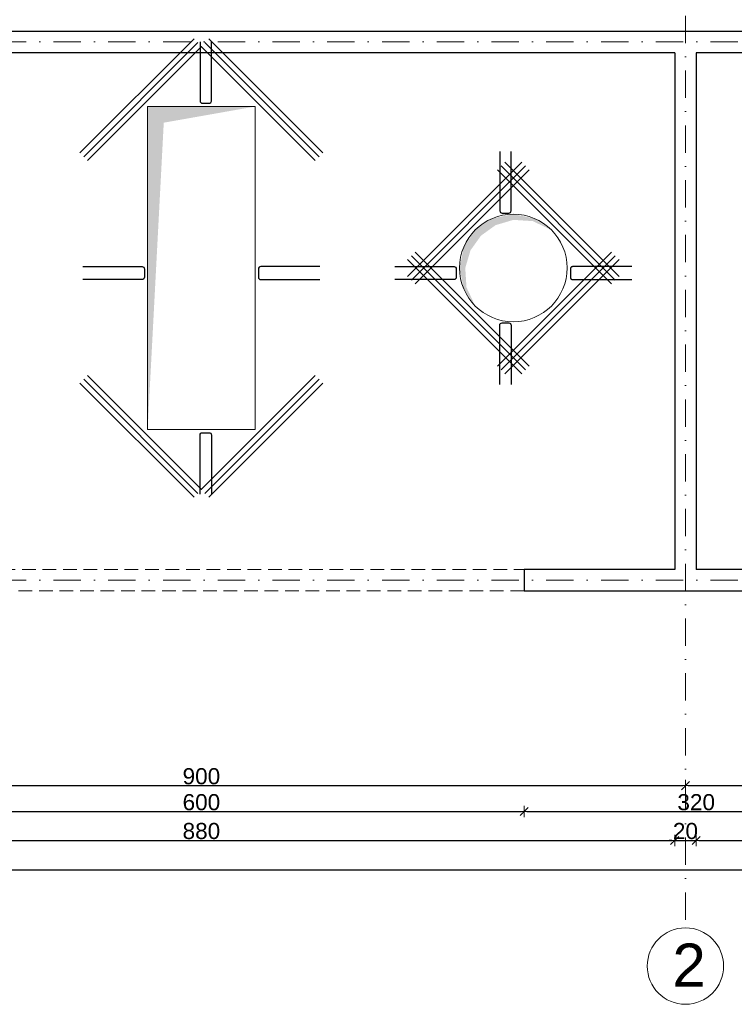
# Model space of a CAD drawing. Header units: millimetres. Extents: x -81893328 to 44149, y -26843406 to 95443303.
# Tile 15 of 100: x 27972 to 28637, y -7747 to -6832. Entities that reach past the tile are written whole.
import ezdxf

# ---------------------------------------------------------------- set-up
doc = ezdxf.new("R2010")
doc.units = ezdxf.units.MM
for name, pattern in [('CONTINOUS', [0]), ('DASHDOTX2', [50.8, 25.4, -12.7, 0, -12.7]), ('DASHED', [19.05, 12.7, -6.35]), ('DASHEDX2', [38.1, 25.4, -12.7])]:
    doc.linetypes.add(name, pattern=pattern)
for name, color, linetype, lineweight in [('A- osie', 2, 'DASHDOTX2', 5), ('aRMZ - osie', 2, 'DASHDOTX2', 5), ('aRMZ - wymiarowanie', 4, 'Continuous', 13), ('gruba', 92, 'Continuous', 30), ('kRMZ - nadproża monolityczne', 1, 'DASHED', 5), ('kRMZ - otwory', 251, 'Continuous', 5), ('kRMZ - ściany nośne', 5, 'Continuous', 30)]:
    doc.layers.add(name, color=color, linetype=linetype, lineweight=lineweight)
doc.styles.add('1-100 2', font='arial.ttf', dxfattribs={"height": 15})
doc.styles.get("Standard").update_dxf_attribs({"font": 'arial.ttf'})
doc.dimstyles.new('1-100', dxfattribs={"dimtxt": 15, "dimasz": 2.5, "dimexe": 1.25, "dimexo": 0.625, "dimgap": 1, "dimtad": 1, "dimdec": 0, "dimtxsty": '1-100 2', "dimblk": 'ZNACZKI', "dimcen": 2, "dimdle": 5, "dimse1": 1, "dimse2": 1, "dimclrd": 7, "dimclrt": 7, "dimadec": 0, "dimazin": 0, "dimtfac": 1, "dimtdec": 0, "dimtix": 1, "dimtmove": 1, "dimatfit": 3, "dimldrblk": 'ZNACZKI', "dimfxl": 1, "dimarcsym": 0})

# ---------------------------------------------------------------- blocks, each defined once
blk = doc.blocks.new('ZNACZKI')
for p, q in [((1.51, 1.51), (-1.51, -1.51)), ((0, 2.13), (0, -2.13)), ((-2.13, 0), (2.13, 0))]:
    blk.add_line(p, q)
blk = doc.blocks.new('*D1053')
at = {"layer": 'aRMZ - wymiarowanie', "color": 7, "lineweight": -2, "ltscale": 2, "transparency": 16777216}
blk.add_line((27693.94, -6618.11), (28588.94, -6618.11), dxfattribs=at)
at = {"layer": 'Defpoints', "color": 0, "ltscale": 2, "transparency": 16777216}
for p in [(28591.44, -6618.11), (28591.44, -6827.85), (27691.44, -6858.04)]:
    blk.add_point(p, dxfattribs=at)
at = {"layer": 'aRMZ - wymiarowanie', "color": 7, "lineweight": -2, "ltscale": 2, "transparency": 16777216, "xscale": 2.5, "yscale": 2.5, "zscale": 2.5, "rotation": 180}
blk.add_blockref('ZNACZKI', (27691.44, -6618.11), dxfattribs=at)
at = {"layer": 'aRMZ - wymiarowanie', "color": 7, "lineweight": -2, "ltscale": 2, "transparency": 16777216, "xscale": 2.5, "yscale": 2.5, "zscale": 2.5}
blk.add_blockref('ZNACZKI', (28591.44, -6618.11), dxfattribs=at)
at = {"layer": 'aRMZ - wymiarowanie', "color": 7, "ltscale": 2, "transparency": 16777216, "insert": (28141.44, -6609.45), "char_height": 15, "attachment_point": 5, "style": '1-100 2'}
blk.add_mtext('900', dxfattribs=at)
blk = doc.blocks.new('*D1057')
at = {"layer": 'aRMZ - wymiarowanie', "color": 7, "lineweight": -2, "ltscale": 2, "transparency": 16777216}
blk.add_line((27693.94, -7543.79), (28588.94, -7543.79), dxfattribs=at)
at = {"layer": 'Defpoints', "color": 0, "ltscale": 2, "transparency": 16777216}
for p in [(27691.44, -7268.94), (28591.44, -7377.85), (28591.44, -7543.79)]:
    blk.add_point(p, dxfattribs=at)
at = {"layer": 'aRMZ - wymiarowanie', "color": 7, "lineweight": -2, "ltscale": 2, "transparency": 16777216, "xscale": 2.5, "yscale": 2.5, "zscale": 2.5, "rotation": 180}
blk.add_blockref('ZNACZKI', (27691.44, -7543.79), dxfattribs=at)
at = {"layer": 'aRMZ - wymiarowanie', "color": 7, "lineweight": -2, "ltscale": 2, "transparency": 16777216, "xscale": 2.5, "yscale": 2.5, "zscale": 2.5}
blk.add_blockref('ZNACZKI', (28591.44, -7543.79), dxfattribs=at)
at = {"layer": 'aRMZ - wymiarowanie', "color": 7, "ltscale": 2, "transparency": 16777216, "insert": (28141.44, -7535.13), "char_height": 15, "attachment_point": 5, "style": '1-100 2'}
blk.add_mtext('900', dxfattribs=at)
blk = doc.blocks.new('*D1025')
at = {"layer": 'aRMZ - wymiarowanie', "color": 7, "lineweight": -2, "ltscale": 2, "transparency": 16777216}
blk.add_line((28593.94, -7543.79), (29188.94, -7543.79), dxfattribs=at)
at = {"layer": 'Defpoints', "color": 0, "ltscale": 2, "transparency": 16777216}
for p in [(28591.44, -7377.85), (29191.44, -7377.85), (29191.44, -7543.79)]:
    blk.add_point(p, dxfattribs=at)
at = {"layer": 'aRMZ - wymiarowanie', "color": 7, "lineweight": -2, "ltscale": 2, "transparency": 16777216, "xscale": 2.5, "yscale": 2.5, "zscale": 2.5, "rotation": 180}
blk.add_blockref('ZNACZKI', (28591.44, -7543.79), dxfattribs=at)
at = {"layer": 'aRMZ - wymiarowanie', "color": 7, "lineweight": -2, "ltscale": 2, "transparency": 16777216, "xscale": 2.5, "yscale": 2.5, "zscale": 2.5}
blk.add_blockref('ZNACZKI', (29191.44, -7543.79), dxfattribs=at)
at = {"layer": 'aRMZ - wymiarowanie', "color": 7, "ltscale": 2, "transparency": 16777216, "insert": (28891.44, -7535.13), "char_height": 15, "attachment_point": 5, "style": '1-100 2'}
blk.add_mtext('600', dxfattribs=at)
blk = doc.blocks.new('*D1034')
at = {"layer": 'aRMZ - wymiarowanie', "color": 7, "lineweight": -2, "ltscale": 2, "transparency": 16777216}
blk.add_line((27703.94, -7594.66), (28578.94, -7594.66), dxfattribs=at)
at = {"layer": 'Defpoints', "color": 0, "ltscale": 2, "transparency": 16777216}
for p in [(27701.44, -7342.85), (28581.44, -7342.85), (28581.44, -7594.66)]:
    blk.add_point(p, dxfattribs=at)
at = {"layer": 'aRMZ - wymiarowanie', "color": 7, "lineweight": -2, "ltscale": 2, "transparency": 16777216, "xscale": 2.5, "yscale": 2.5, "zscale": 2.5, "rotation": 180}
blk.add_blockref('ZNACZKI', (27701.44, -7594.66), dxfattribs=at)
at = {"layer": 'aRMZ - wymiarowanie', "color": 7, "lineweight": -2, "ltscale": 2, "transparency": 16777216, "xscale": 2.5, "yscale": 2.5, "zscale": 2.5}
blk.add_blockref('ZNACZKI', (28581.44, -7594.66), dxfattribs=at)
at = {"layer": 'aRMZ - wymiarowanie', "color": 7, "ltscale": 2, "transparency": 16777216, "insert": (28141.44, -7586), "char_height": 15, "attachment_point": 5, "style": '1-100 2'}
blk.add_mtext('880', dxfattribs=at)
blk = doc.blocks.new('*D1035')
at = {"layer": 'aRMZ - wymiarowanie', "color": 7, "lineweight": -2, "ltscale": 2, "transparency": 16777216}
for p, q in [((28578.94, -7594.66), (28576.44, -7594.66)), ((28581.44, -7594.66), (28601.44, -7594.66)), ((28603.94, -7594.66), (28606.44, -7594.66))]:
    blk.add_line(p, q, dxfattribs=at)
at = {"layer": 'Defpoints', "color": 0, "ltscale": 2, "transparency": 16777216}
for p in [(28581.44, -7342.85), (28601.44, -7342.85), (28601.44, -7594.66)]:
    blk.add_point(p, dxfattribs=at)
at = {"layer": 'aRMZ - wymiarowanie', "color": 7, "lineweight": -2, "ltscale": 2, "transparency": 16777216, "xscale": 2.5, "yscale": 2.5, "zscale": 2.5}
blk.add_blockref('ZNACZKI', (28581.44, -7594.66), dxfattribs=at)
at = {"layer": 'aRMZ - wymiarowanie', "color": 7, "lineweight": -2, "ltscale": 2, "transparency": 16777216, "xscale": 2.5, "yscale": 2.5, "zscale": 2.5, "rotation": 180}
blk.add_blockref('ZNACZKI', (28601.44, -7594.66), dxfattribs=at)
at = {"layer": 'aRMZ - wymiarowanie', "color": 7, "ltscale": 2, "transparency": 16777216, "insert": (28591.44, -7586), "char_height": 15, "attachment_point": 5, "style": '1-100 2'}
blk.add_mtext('20', dxfattribs=at)
blk = doc.blocks.new('*D1036')
at = {"layer": 'aRMZ - wymiarowanie', "color": 7, "lineweight": -2, "ltscale": 2, "transparency": 16777216}
blk.add_line((28603.94, -7594.66), (29178.94, -7594.66), dxfattribs=at)
at = {"layer": 'Defpoints', "color": 0, "ltscale": 2, "transparency": 16777216}
for p in [(28601.44, -7342.85), (29181.44, -7342.85), (29181.44, -7594.66)]:
    blk.add_point(p, dxfattribs=at)
at = {"layer": 'aRMZ - wymiarowanie', "color": 7, "lineweight": -2, "ltscale": 2, "transparency": 16777216, "xscale": 2.5, "yscale": 2.5, "zscale": 2.5, "rotation": 180}
blk.add_blockref('ZNACZKI', (28601.44, -7594.66), dxfattribs=at)
at = {"layer": 'aRMZ - wymiarowanie', "color": 7, "lineweight": -2, "ltscale": 2, "transparency": 16777216, "xscale": 2.5, "yscale": 2.5, "zscale": 2.5}
blk.add_blockref('ZNACZKI', (29181.44, -7594.66), dxfattribs=at)
at = {"layer": 'aRMZ - wymiarowanie', "color": 7, "ltscale": 2, "transparency": 16777216, "insert": (28891.44, -7586), "char_height": 15, "attachment_point": 5, "style": '1-100 2'}
blk.add_mtext('580', dxfattribs=at)
blk = doc.blocks.new('*D1040')
at = {"layer": 'aRMZ - wymiarowanie', "color": 7, "lineweight": -2, "ltscale": 2, "transparency": 16777216}
blk.add_line((27683.94, -7622.08), (29798.94, -7622.08), dxfattribs=at)
at = {"layer": 'Defpoints', "color": 0, "ltscale": 2, "transparency": 16777216}
for p in [(27681.44, -7362.85), (29801.44, -7362.85), (29801.44, -7622.08)]:
    blk.add_point(p, dxfattribs=at)
at = {"layer": 'aRMZ - wymiarowanie', "color": 7, "lineweight": -2, "ltscale": 2, "transparency": 16777216, "xscale": 2.5, "yscale": 2.5, "zscale": 2.5, "rotation": 180}
blk.add_blockref('ZNACZKI', (27681.44, -7622.08), dxfattribs=at)
at = {"layer": 'aRMZ - wymiarowanie', "color": 7, "lineweight": -2, "ltscale": 2, "transparency": 16777216, "xscale": 2.5, "yscale": 2.5, "zscale": 2.5}
blk.add_blockref('ZNACZKI', (29801.44, -7622.08), dxfattribs=at)
at = {"layer": 'aRMZ - wymiarowanie', "color": 7, "ltscale": 2, "transparency": 16777216, "insert": (28741.44, -7613.42), "char_height": 15, "attachment_point": 5, "style": '1-100 2'}
blk.add_mtext('2120', dxfattribs=at)
blk = doc.blocks.new('*D1046')
at = {"layer": 'aRMZ - wymiarowanie', "color": 7, "lineweight": -2, "ltscale": 2, "transparency": 16777216}
blk.add_line((27703.94, -6593.16), (28578.94, -6593.16), dxfattribs=at)
at = {"layer": 'Defpoints', "color": 0, "ltscale": 2, "transparency": 16777216}
for p in [(28581.44, -6593.16), (27701.44, -6862.85), (28581.44, -6862.85)]:
    blk.add_point(p, dxfattribs=at)
at = {"layer": 'aRMZ - wymiarowanie', "color": 7, "lineweight": -2, "ltscale": 2, "transparency": 16777216, "xscale": 2.5, "yscale": 2.5, "zscale": 2.5, "rotation": 180}
blk.add_blockref('ZNACZKI', (27701.44, -6593.16), dxfattribs=at)
at = {"layer": 'aRMZ - wymiarowanie', "color": 7, "lineweight": -2, "ltscale": 2, "transparency": 16777216, "xscale": 2.5, "yscale": 2.5, "zscale": 2.5}
blk.add_blockref('ZNACZKI', (28581.44, -6593.16), dxfattribs=at)
at = {"layer": 'aRMZ - wymiarowanie', "color": 7, "ltscale": 2, "transparency": 16777216, "insert": (28141.44, -6584.5), "char_height": 15, "attachment_point": 5, "style": '1-100 2'}
blk.add_mtext('880', dxfattribs=at)
blk = doc.blocks.new('*D1047')
at = {"layer": 'aRMZ - wymiarowanie', "color": 7, "lineweight": -2, "ltscale": 2, "transparency": 16777216}
for p, q in [((28578.94, -6593.16), (28576.44, -6593.16)), ((28581.44, -6593.16), (28601.44, -6593.16)), ((28603.94, -6593.16), (28606.44, -6593.16))]:
    blk.add_line(p, q, dxfattribs=at)
at = {"layer": 'Defpoints', "color": 0, "ltscale": 2, "transparency": 16777216}
for p in [(28601.44, -6593.16), (28581.44, -6862.85), (28601.44, -6862.85)]:
    blk.add_point(p, dxfattribs=at)
at = {"layer": 'aRMZ - wymiarowanie', "color": 7, "lineweight": -2, "ltscale": 2, "transparency": 16777216, "xscale": 2.5, "yscale": 2.5, "zscale": 2.5}
blk.add_blockref('ZNACZKI', (28581.44, -6593.16), dxfattribs=at)
at = {"layer": 'aRMZ - wymiarowanie', "color": 7, "lineweight": -2, "ltscale": 2, "transparency": 16777216, "xscale": 2.5, "yscale": 2.5, "zscale": 2.5, "rotation": 180}
blk.add_blockref('ZNACZKI', (28601.44, -6593.16), dxfattribs=at)
at = {"layer": 'aRMZ - wymiarowanie', "color": 7, "ltscale": 2, "transparency": 16777216, "insert": (28591.44, -6584.5), "char_height": 15, "attachment_point": 5, "style": '1-100 2'}
blk.add_mtext('20', dxfattribs=at)
blk = doc.blocks.new('*D1048')
at = {"layer": 'aRMZ - wymiarowanie', "color": 7, "lineweight": -2, "ltscale": 2, "transparency": 16777216}
blk.add_line((28603.94, -6593.16), (29178.94, -6593.16), dxfattribs=at)
at = {"layer": 'Defpoints', "color": 0, "ltscale": 2, "transparency": 16777216}
for p in [(29181.44, -6593.16), (28601.44, -6862.85), (29181.44, -6862.85)]:
    blk.add_point(p, dxfattribs=at)
at = {"layer": 'aRMZ - wymiarowanie', "color": 7, "lineweight": -2, "ltscale": 2, "transparency": 16777216, "xscale": 2.5, "yscale": 2.5, "zscale": 2.5, "rotation": 180}
blk.add_blockref('ZNACZKI', (28601.44, -6593.16), dxfattribs=at)
at = {"layer": 'aRMZ - wymiarowanie', "color": 7, "lineweight": -2, "ltscale": 2, "transparency": 16777216, "xscale": 2.5, "yscale": 2.5, "zscale": 2.5}
blk.add_blockref('ZNACZKI', (29181.44, -6593.16), dxfattribs=at)
at = {"layer": 'aRMZ - wymiarowanie', "color": 7, "ltscale": 2, "transparency": 16777216, "insert": (28891.44, -6584.5), "char_height": 15, "attachment_point": 5, "style": '1-100 2'}
blk.add_mtext('580', dxfattribs=at)
blk = doc.blocks.new('*D1052')
at = {"layer": 'aRMZ - wymiarowanie', "color": 7, "lineweight": -2, "ltscale": 2, "transparency": 16777216}
blk.add_line((27683.94, -6565.55), (29798.94, -6565.55), dxfattribs=at)
at = {"layer": 'Defpoints', "color": 0, "ltscale": 2, "transparency": 16777216}
for p in [(29801.44, -6565.55), (27681.44, -6842.85), (29801.44, -6842.85)]:
    blk.add_point(p, dxfattribs=at)
at = {"layer": 'aRMZ - wymiarowanie', "color": 7, "lineweight": -2, "ltscale": 2, "transparency": 16777216, "xscale": 2.5, "yscale": 2.5, "zscale": 2.5, "rotation": 180}
blk.add_blockref('ZNACZKI', (27681.44, -6565.55), dxfattribs=at)
at = {"layer": 'aRMZ - wymiarowanie', "color": 7, "lineweight": -2, "ltscale": 2, "transparency": 16777216, "xscale": 2.5, "yscale": 2.5, "zscale": 2.5}
blk.add_blockref('ZNACZKI', (29801.44, -6565.55), dxfattribs=at)
at = {"layer": 'aRMZ - wymiarowanie', "color": 7, "ltscale": 2, "transparency": 16777216, "insert": (28741.44, -6556.9), "char_height": 15, "attachment_point": 5, "style": '1-100 2'}
blk.add_mtext('2120', dxfattribs=at)
blk = doc.blocks.new('*D1061')
at = {"layer": 'aRMZ - wymiarowanie', "color": 7, "lineweight": -2, "ltscale": 2, "transparency": 16777216}
blk.add_line((27843.94, -7567.88), (28438.94, -7567.88), dxfattribs=at)
at = {"layer": 'Defpoints', "color": 0, "ltscale": 2, "transparency": 16777216}
for p in [(27841.44, -7362.85), (28441.44, -7362.85), (28441.44, -7567.88)]:
    blk.add_point(p, dxfattribs=at)
at = {"layer": 'aRMZ - wymiarowanie', "color": 7, "lineweight": -2, "ltscale": 2, "transparency": 16777216, "xscale": 2.5, "yscale": 2.5, "zscale": 2.5, "rotation": 180}
blk.add_blockref('ZNACZKI', (27841.44, -7567.88), dxfattribs=at)
at = {"layer": 'aRMZ - wymiarowanie', "color": 7, "lineweight": -2, "ltscale": 2, "transparency": 16777216, "xscale": 2.5, "yscale": 2.5, "zscale": 2.5}
blk.add_blockref('ZNACZKI', (28441.44, -7567.88), dxfattribs=at)
at = {"layer": 'aRMZ - wymiarowanie', "color": 7, "ltscale": 2, "transparency": 16777216, "insert": (28141.44, -7559.22), "char_height": 15, "attachment_point": 5, "style": '1-100 2'}
blk.add_mtext('600', dxfattribs=at)
blk = doc.blocks.new('*D1062')
at = {"layer": 'aRMZ - wymiarowanie', "color": 7, "lineweight": -2, "ltscale": 2, "transparency": 16777216}
blk.add_line((28443.94, -7567.88), (28758.94, -7567.88), dxfattribs=at)
at = {"layer": 'Defpoints', "color": 0, "ltscale": 2, "transparency": 16777216}
for p in [(28441.44, -7362.85), (28761.44, -7362.85), (28761.44, -7567.88)]:
    blk.add_point(p, dxfattribs=at)
at = {"layer": 'aRMZ - wymiarowanie', "color": 7, "lineweight": -2, "ltscale": 2, "transparency": 16777216, "xscale": 2.5, "yscale": 2.5, "zscale": 2.5, "rotation": 180}
blk.add_blockref('ZNACZKI', (28441.44, -7567.88), dxfattribs=at)
at = {"layer": 'aRMZ - wymiarowanie', "color": 7, "lineweight": -2, "ltscale": 2, "transparency": 16777216, "xscale": 2.5, "yscale": 2.5, "zscale": 2.5}
blk.add_blockref('ZNACZKI', (28761.44, -7567.88), dxfattribs=at)
at = {"layer": 'aRMZ - wymiarowanie', "color": 7, "ltscale": 2, "transparency": 16777216, "insert": (28601.44, -7559.22), "char_height": 15, "attachment_point": 5, "style": '1-100 2'}
blk.add_mtext('320', dxfattribs=at)

msp = doc.modelspace()

# ---------------------------------------------------------------- hatches: boundary and pattern name
at = {"layer": 'kRMZ - otwory'}
for points in [[(28091.439, -7212.8512), (28106.439, -6927.8512), (28191.439, -6912.8512), (28091.439, -6912.8512)], [(28091.439, -7212.8512), (28106.439, -6927.8512), (28191.439, -6912.8512), (28091.439, -6912.8512)], [(28466.7943, -7027.4958), (28450.5731, -7016.6572), (28431.439, -7012.8512), (28412.3048, -7016.6572), (28396.0836, -7027.4958), (28385.245, -7043.717), (28381.439, -7062.8512), (28385.245, -7081.9854), (28396.0836, -7098.2065), (28387.8966, -7080.887), (28386.7423, -7062.8512), (28391.6466, -7046.3687), (28401.3869, -7032.7991), (28414.9564, -7023.0589), (28431.439, -7018.1545), (28449.4748, -7019.3089)], [(28466.7943, -7027.4958), (28450.5731, -7016.6572), (28431.439, -7012.8512), (28412.3048, -7016.6572), (28396.0836, -7027.4958), (28385.245, -7043.717), (28381.439, -7062.8512), (28385.245, -7081.9854), (28396.0836, -7098.2065), (28387.8966, -7080.887), (28386.7423, -7062.8512), (28391.6466, -7046.3687), (28401.3869, -7032.7991), (28414.9564, -7023.0589), (28431.439, -7018.1545), (28449.4748, -7019.3089)]]:
    msp.add_hatch(color=256, dxfattribs=at).paths.add_polyline_path(points)

# ---------------------------------------------------------------- linework, layer by layer
at = {"layer": 'A- osie', "linetype": 'Continuous'}
msp.add_circle((28591.439, -7711.4179), 35.5167, dxfattribs=at)
at = {"layer": 'aRMZ - osie'}
for p, q in [((28591.439, -6523.197), (28591.439, -7675.9011)), ((27138.6771, -6852.8512), (30536.7437, -6852.8512)), ((27138.6771, -7352.8512), (30536.7437, -7352.8512))]:
    msp.add_line(p, q, dxfattribs=at)
at = {"layer": 'gruba', "color": 4}
for p, q in [((28028.5064, -6955.9847), (28134.5725, -6849.9187)), ((28254.3715, -6955.9847), (28148.3054, -6849.9187)), ((28032.042, -6959.5202), (28138.108, -6853.4542)), ((28035.5775, -6963.0558), (28141.6435, -6856.9897)), ((28247.3004, -6963.0558), (28141.2344, -6856.9897)), ((28250.8359, -6959.5202), (28144.7699, -6853.4542)), ((28333.1511, -7070.6294), (28439.2171, -6964.5633)), ((28336.6866, -7074.1649), (28442.7527, -6968.0989)), ((28526.1913, -7074.1649), (28420.1252, -6968.0989)), ((28529.7268, -7070.6294), (28423.6608, -6964.5633)), ((28340.2222, -7077.7004), (28446.2882, -6971.6344)), ((28522.6557, -7077.7004), (28416.5897, -6971.6344)), ((28442.7527, -7157.6035), (28336.6866, -7051.5375)), ((28446.2882, -7154.068), (28340.2222, -7048.0019)), ((28416.5897, -7154.068), (28522.6557, -7048.0019)), ((28420.1252, -7157.6035), (28526.1913, -7051.5375)), ((28439.2171, -7161.139), (28333.1511, -7055.073)), ((28423.6608, -7161.139), (28529.7268, -7055.073)), ((28028.5064, -7169.7177), (28134.5725, -7275.7837)), ((28032.042, -7166.1821), (28138.108, -7272.2482)), ((28035.5775, -7162.6466), (28141.6435, -7268.7126)), ((28247.3004, -7162.6466), (28141.2344, -7268.7126)), ((28250.8359, -7166.1821), (28144.7699, -7272.2482)), ((28254.3715, -7169.7177), (28148.3054, -7275.7837))]:
    msp.add_line(p, q, dxfattribs=at)
at = {"layer": 'gruba', "extrusion": (0, 0, -1)}
for p, q in [((28140.189, -6852.7512), (28140.189, -6907.7512)), ((28150.689, -6907.7512), (28150.689, -6852.7512)), ((28142.289, -6909.8512), (28148.589, -6909.8512)), ((28418.8741, -7171.011), (28418.8741, -7116.011)), ((28420.9741, -7113.911), (28427.2741, -7113.911)), ((28429.3741, -7116.011), (28429.3741, -7171.011)), ((28142.289, -7215.8512), (28148.589, -7215.8512)), ((28140.189, -7272.9512), (28140.189, -7217.9512)), ((28150.689, -7217.9512), (28150.689, -7272.9512))]:
    msp.add_line(p, q, dxfattribs=at)
at = {"layer": 'gruba'}
for p, q in [((28418.9141, -6954.6913), (28418.9141, -7009.6913)), ((28429.4141, -7009.6913), (28429.4141, -6954.6913)), ((28421.0141, -7011.7913), (28427.3141, -7011.7913))]:
    msp.add_line(p, q, dxfattribs=at)
at = {"layer": 'gruba', "color": 2, "linetype": 'CONTINOUS', "extrusion": (0, 0, -1)}
for p, q in [((28031.339, -7061.6012), (28086.339, -7061.6012)), ((28321.29, -7061.6012), (28376.29, -7061.6012)), ((28088.439, -7063.7012), (28088.439, -7071.5012)), ((28378.39, -7063.7012), (28378.39, -7071.5012)), ((28086.339, -7073.6012), (28031.339, -7073.6012)), ((28376.29, -7073.6012), (28321.29, -7073.6012))]:
    msp.add_line(p, q, dxfattribs=at)
at = {"layer": 'gruba', "color": 2, "linetype": 'CONTINOUS'}
for p, q in [((28251.539, -7061.6012), (28196.539, -7061.6012)), ((28194.439, -7063.7012), (28194.439, -7071.5012)), ((28196.539, -7073.6012), (28251.539, -7073.6012))]:
    msp.add_line(p, q, dxfattribs=at)
at = {"layer": 'gruba', "color": 2}
for p, q in [((28541.5879, -7061.6012), (28486.5879, -7061.6012)), ((28486.5879, -7073.6012), (28541.5879, -7073.6012))]:
    msp.add_line(p, q, dxfattribs=at)
at = {"layer": 'gruba', "color": 2, "linetype": 'DASHEDX2'}
msp.add_line((28484.4879, -7063.7012), (28484.4879, -7071.5012), dxfattribs=at)
at = {"layer": 'gruba'}
for centre, major_axis, start_param, end_param in [((28142.289, -6907.7512), (1.4849, -1.4849), 3.92699082, 5.49778714), ((28148.589, -6907.7512), (-1.4849, -1.4849), 0.78539816, 2.35619449), ((28421.0141, -7009.6913), (-1.4849, 1.4849), 0.78539816, 2.35619449), ((28427.3141, -7009.6913), (1.4849, 1.4849), 3.92699082, 5.49778714)]:
    msp.add_ellipse(centre, major_axis=major_axis, ratio=1, start_param=start_param, end_param=end_param, dxfattribs=at)
at = {"layer": 'gruba', "color": 2, "linetype": 'CONTINOUS', "extrusion": (0, 0, -1)}
for centre, major_axis, start_param, end_param in [((28086.339, -7063.7012), (-1.4849, 1.4849), 0.78539816, 2.35619449), ((28376.29, -7063.7012), (1.4849, 1.4849), -0.78539816, 0.78539816), ((28086.339, -7071.5012), (1.4849, 1.4849), 0.78539816, 2.35619449), ((28376.29, -7071.5012), (-1.4849, 1.4849), 2.35619449, 3.92699082)]:
    msp.add_ellipse(centre, major_axis=major_axis, ratio=1, start_param=start_param, end_param=end_param, dxfattribs=at)
at = {"layer": 'gruba', "color": 2, "linetype": 'CONTINOUS'}
for centre, major_axis in [((28196.539, -7063.7012), (1.4849, 1.4849)), ((28196.539, -7071.5012), (-1.4849, 1.4849))]:
    msp.add_ellipse(centre, major_axis=major_axis, ratio=1, start_param=0.78539816, end_param=2.35619449, dxfattribs=at)
at = {"layer": 'gruba', "color": 2, "linetype": 'DASHEDX2'}
for centre, major_axis, start_param, end_param in [((28486.5879, -7063.7012), (-1.4849, 1.4849), -0.78539816, 0.78539816), ((28486.5879, -7071.5012), (1.4849, 1.4849), 2.35619449, 3.92699082)]:
    msp.add_ellipse(centre, major_axis=major_axis, ratio=1, start_param=start_param, end_param=end_param, dxfattribs=at)
at = {"layer": 'gruba', "extrusion": (0, 0, -1)}
for centre, major_axis, start_param, end_param in [((28420.9741, -7116.011), (1.4849, 1.4849), 3.92699082, 5.49778714), ((28427.2741, -7116.011), (-1.4849, 1.4849), 0.78539816, 2.35619449), ((28142.289, -7217.9512), (1.4849, 1.4849), 3.92699082, 5.49778714), ((28148.589, -7217.9512), (-1.4849, 1.4849), 0.78539816, 2.35619449)]:
    msp.add_ellipse(centre, major_axis=major_axis, ratio=1, start_param=start_param, end_param=end_param, dxfattribs=at)
at = {"layer": 'kRMZ - nadproża monolityczne'}
for points in [[(27841.439, -7342.8512), (28441.439, -7342.8512)], [(28441.439, -7362.8512), (27841.439, -7362.8512)]]:
    msp.add_lwpolyline(points, dxfattribs=at)
at = {"layer": 'kRMZ - otwory'}
msp.add_lwpolyline([(28091.439, -6912.8512), (28191.439, -6912.8512), (28191.439, -7212.8512), (28091.439, -7212.8512)], close=True, dxfattribs=at)
msp.add_lwpolyline([(28091.439, -6912.8512), (28191.439, -6912.8512), (28191.439, -7212.8512), (28091.439, -7212.8512)], close=True, dxfattribs=at)
msp.add_circle((28431.439, -7062.8512), 50, dxfattribs=at)
msp.add_circle((28431.439, -7062.8512), 50, dxfattribs=at)
at = {"layer": 'kRMZ - ściany nośne'}
for p, q in [((27681.439, -6842.8512), (29801.439, -6842.8512)), ((28581.439, -6862.8512), (27701.439, -6862.8512)), ((28581.439, -6862.8512), (28581.439, -7342.8512)), ((29181.439, -6862.8512), (28601.439, -6862.8512)), ((28601.439, -6862.8512), (28601.439, -7342.8512)), ((28581.439, -7342.8512), (28441.439, -7342.8512)), ((28441.439, -7342.8512), (28441.439, -7362.8512)), ((28761.439, -7342.8512), (28601.439, -7342.8512)), ((28441.439, -7362.8512), (28761.439, -7362.8512))]:
    msp.add_line(p, q, dxfattribs=at)

# ---------------------------------------------------------------- texts
at = {"layer": 'A- osie', "linetype": 'Continuous', "insert": (28579.3336, -7690.5027), "char_height": 40, "width": 38.590363, "attachment_point": 1}
msp.add_mtext('2', dxfattribs=at)

# ---------------------------------------------------------------- dimensions: what is measured, and where the dimension line sits
at = {"layer": 'aRMZ - wymiarowanie', "color": 1, "ltscale": 2}
for base, p1, p2, picture, middle in [((29801.439, -6565.5543), (27681.439, -6842.8512), (29801.439, -6842.8512), '*D1052', (28741.439, -6556.8957)), ((28581.439, -6593.1619), (27701.439, -6862.8512), (28581.439, -6862.8512), '*D1046', (28141.439, -6584.5033)), ((28601.439, -6593.1619), (28581.439, -6862.8512), (28601.439, -6862.8512), '*D1047', (28591.439, -6584.5033)), ((29181.439, -6593.1619), (28601.439, -6862.8512), (29181.439, -6862.8512), '*D1048', (28891.439, -6584.5033)), ((28591.439, -6618.1099), (27691.439, -6858.04), (28591.439, -6827.8512), '*D1053', (28141.439, -6609.4513)), ((28591.439, -7543.7883), (27691.439, -7268.9449), (28591.439, -7377.8512), '*D1057', (28141.439, -7535.1297)), ((28581.439, -7594.6612), (27701.439, -7342.8512), (28581.439, -7342.8512), '*D1034', (28141.439, -7586.0026)), ((28601.439, -7594.6612), (28581.439, -7342.8512), (28601.439, -7342.8512), '*D1035', (28591.439, -7586.0026)), ((29181.439, -7594.6612), (28601.439, -7342.8512), (29181.439, -7342.8512), '*D1036', (28891.439, -7586.0026)), ((29801.439, -7622.0758), (27681.439, -7362.8512), (29801.439, -7362.8512), '*D1040', (28741.439, -7613.4173)), ((28441.439, -7567.8834), (27841.439, -7362.8512), (28441.439, -7362.8512), '*D1061', (28141.439, -7559.2248)), ((28761.439, -7567.8834), (28441.439, -7362.8512), (28761.439, -7362.8512), '*D1062', (28601.439, -7559.2197)), ((29191.439, -7543.7883), (28591.439, -7377.8512), (29191.439, -7377.8512), '*D1025', (28891.439, -7535.1297))]:
    dim = msp.add_linear_dim(base=base, p1=p1, p2=p2, dimstyle='1-100', dxfattribs=at)
    dim.commit()
    dim.dimension.update_dxf_attribs({"geometry": picture, "text_midpoint": middle})

doc.saveas('drawing.dxf')
